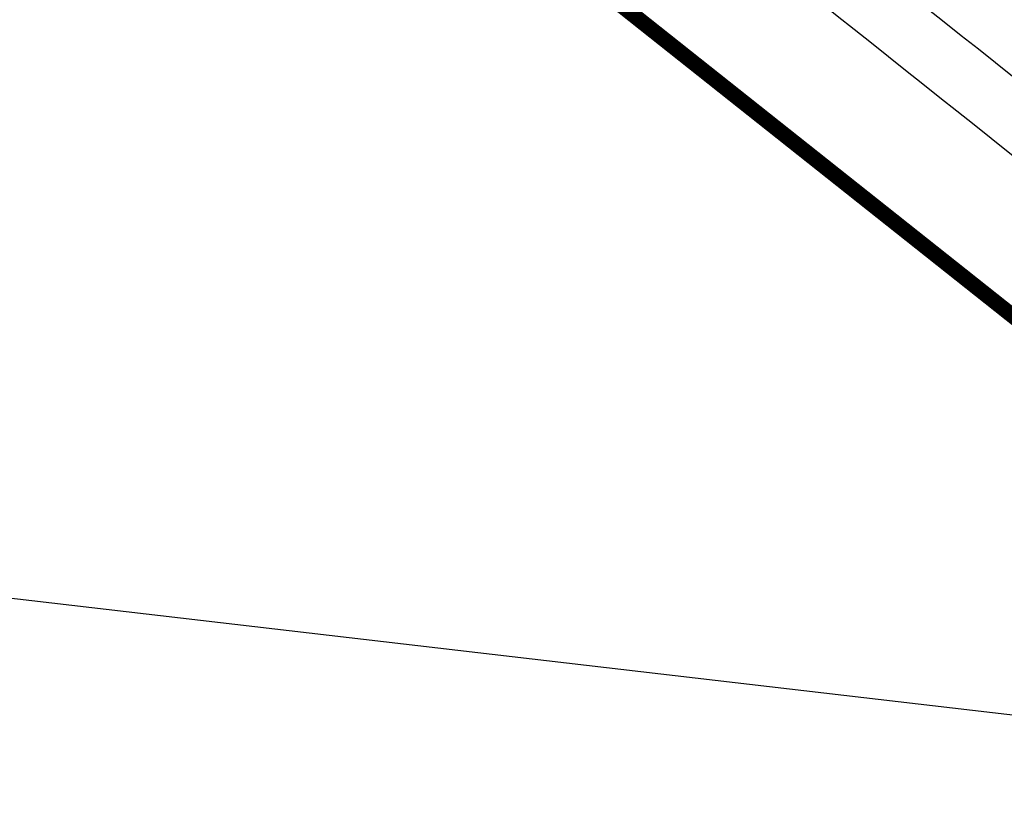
# Model space of a CAD drawing. Extents: x 449544 to 450624, y 436205 to 437134.
# Tile 89 of 114: x 449936 to 449968, y 436703 to 436728. Entities that reach past the tile are written whole.
import ezdxf

# ---------------------------------------------------------------- set-up
doc = ezdxf.new("R2010")
doc.units = 0
doc.header["$LTSCALE"] = 2
doc.header["$MEASUREMENT"] = 0
doc.linetypes.add('AUSGEZOGEN', pattern=[0])
for name, color, linetype in [('214-GRENZL-BAB', 7, 'AUSGEZOGEN'), ('BOESCHG', 250, 'AUSGEZOGEN'), ('FBRTOP', 250, 'AUSGEZOGEN'), ('MULDE', 250, 'AUSGEZOGEN'), ('STROMLTG', 4, 'AUSGEZOGEN')]:
    doc.layers.add(name, color=color, linetype=linetype)

msp = doc.modelspace()

# ---------------------------------------------------------------- linework, layer by layer
at = {"layer": '214-GRENZL-BAB', "const_width": 0.5, "flags": 128}
msp.add_lwpolyline([(449948.191, 436734.207), (450011.685, 436683.849)], dxfattribs=at)
at = {"layer": 'BOESCHG'}
msp.add_lwpolyline([(449885.835, 436798.644, -0.00278), (449888.465, 436796.916, -0.01366), (449889.054, 436796.501, -0.000519), (449899.096, 436788.988, -0.002238), (449901.414, 436787.234, -0.000257), (449914.571, 436777.173, -0.000848), (449918.55, 436774.117, -0.000721), (449929.324, 436765.787, 0.000922), (449937.751, 436759.277, 0.000674), (449947.931, 436751.465, -0.00079), (449956.611, 436744.8, -0.000286), (449966.604, 436737.093, -0.000294), (449976.334, 436729.571, -0.000236), (449983.203, 436724.249, -0.000101), (449999.197, 436711.84, -0.000797), (450007.103, 436705.683, 0.000822), (450014.764, 436699.718, 0.004819)], format="xyb", dxfattribs=at)
at = {"layer": 'FBRTOP', "const_width": 0.5}
msp.add_lwpolyline([(449893.326, 436813.669), (449940.195, 436777.493, -0.000003), (449973.179, 436752.033, -0.000001), (450039.146, 436701.115)], format="xyb", dxfattribs=at)
at = {"layer": 'FBRTOP', "const_width": 0.5, "flags": 128}
msp.add_lwpolyline([(449888.524, 436802.07, 0.00034), (449890.925, 436800.2, 0.001821), (449891.358, 436799.866, 0.000234), (449902.084, 436791.658, -0.00119), (449904.202, 436790.031, -0.000397), (449912.847, 436783.346, 0.000443), (449920.59, 436777.359, 0.00004), (449933.285, 436767.563, 0.000071), (449940.484, 436762.011, 0.000097), (449947.605, 436756.522, 0.000063), (449958.642, 436748.021, 0.000745), (449969.478, 436739.703, -0.000853), (449978.959, 436732.421, -0.000717), (449989.592, 436724.202, 0.000639), (450001.52, 436714.979, 0.000013), (450009.524, 436708.806, -0.000019), (450017.528, 436702.634, -0.000016), (450032.416, 436691.151, -0.000044), (450037.821, 436686.981, -0.000566), (450044.264, 436681.997, 0.000292), (450056.744, 436672.334, 0.00013), (450070.188, 436661.943, 0.000207), (450078.635, 436655.423, 0.000533), (450087.98, 436648.232, -0.000601), (450097.335, 436641.032, -0.000045), (450103.732, 436636.097, -0.000022), (450116.681, 436626.103, -0.000047), (450128.636, 436616.873, -0.000096), (450134.48, 436612.359, -0.00075), (450135.515, 436611.557, 0.000069), (450146.667, 436602.888, 0.000719), (450147.697, 436602.09, 0.000202), (450151.384, 436599.244, 0.000202)], format="xyb", dxfattribs=at)
at = {"layer": 'FBRTOP', "flags": 128}
msp.add_lwpolyline([(449886.679, 436799.704, 0.00034), (449889.084, 436797.832, 0.001821), (449889.534, 436797.484, 0.000234), (449900.262, 436789.275, -0.00119), (449902.369, 436787.656, -0.000397), (449911.01, 436780.974, 0.000443), (449918.757, 436774.984, 0.00004), (449931.452, 436765.188, 0.000071), (449938.652, 436759.635, 0.000097), (449945.774, 436754.145, 0.000063), (449956.812, 436745.644, 0.000745), (449967.654, 436737.321, -0.000853), (449977.128, 436730.045, -0.000717), (449987.754, 436721.831, 0.000639), (449999.688, 436712.603, 0.000013), (450007.692, 436706.431, -0.000019), (450015.696, 436700.258, -0.000016), (450030.584, 436688.775, -0.000044), (450035.988, 436684.606, -0.000566), (450042.426, 436679.626, 0.000292), (450054.909, 436669.961, 0.00013), (450068.354, 436659.569, 0.000207), (450076.803, 436653.047, 0.000533), (450086.153, 436645.852, -0.000601), (450095.503, 436638.657, -0.000045), (450101.899, 436633.722, -0.000022), (450114.848, 436623.728, -0.000047), (450126.803, 436614.499, -0.000096), (450132.646, 436609.985, -0.00075), (450133.673, 436609.189, 0.000069), (450144.826, 436600.519, 0.000719), (450145.863, 436599.716, 0.000202), (450149.552, 436596.868)], format="xyb", dxfattribs=at)
at = {"layer": 'MULDE'}
for points in [[(450143.571, 436579.484, 0.001601), (450129.95, 436591.152, 0.005029), (450124.228, 436595.925, 0.000355), (450092.306, 436621.969, -0.001694), (450085.624, 436627.451, -0.000318), (450066.787, 436643.03, -0.00056), (450056.125, 436651.881, -0.001975), (450043.967, 436662.077, 0.002162), (450032.861, 436671.384, 0.002515), (450020.252, 436681.752, 0.001531), (449999.396, 436698.618, 0.000823), (449992.155, 436704.419, 0.000256), (449968.879, 436722.981, 0.001908), (449933.345, 436751.066, 0.012893), (449927.964, 436755.067, 0.000412), (449919.382, 436761.099, -0.000223), (449903.501, 436772.252), (449903.501, 436772.252, -0.000085), (449901.695, 436773.522, 0.000008), (449881.807, 436787.512, 0.000889), (449879.634, 436789.035, 0.000268), (449872.421, 436794.065)], [(450125.493, 436597.474, 0.000355), (450093.57, 436623.519, -0.001694), (450086.898, 436628.993, -0.000318), (450068.063, 436644.571, -0.00056), (450057.404, 436653.418, -0.001975), (450045.259, 436663.604, 0.002162), (450034.139, 436672.922, 0.002515), (450021.514, 436683.303, 0.001531), (450000.649, 436700.177, 0.000823), (449993.403, 436705.982, 0.000256), (449970.125, 436724.545, 0.001908), (449934.579, 436752.64, 0.012893), (449929.115, 436756.702, 0.000412), (449920.531, 436762.736, -0.000223), (449904.651, 436773.888), (449904.651, 436773.888, -0.000085), (449902.844, 436775.159, 0.000007), (449883.832, 436788.533, 0.000313)]]:
    msp.add_lwpolyline(points, format="xyb", dxfattribs=at)
at = {"layer": 'STROMLTG'}
msp.add_line((450335.032, 436662.854), (449908.622, 436712.557), dxfattribs=at)

doc.saveas('drawing.dxf')
